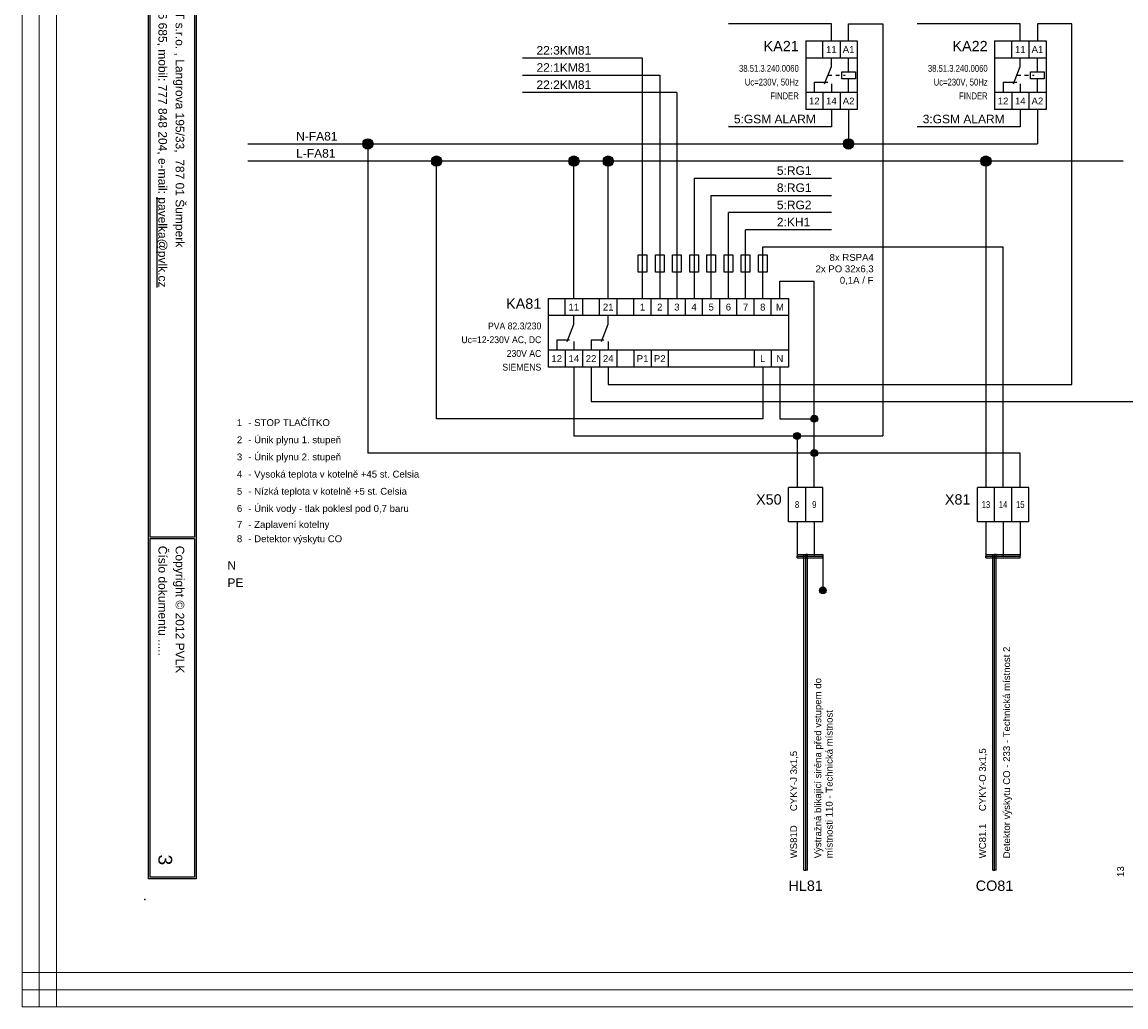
# Model space of a CAD drawing. Extents: x -9616 to -6735, y 5485 to 6008.
# Tile 6 of 15: x -8616 to -8294, y 5574 to 5860. Entities that reach past the tile are written whole.
import ezdxf
from ezdxf.enums import TextEntityAlignment as Align

# ---------------------------------------------------------------- set-up
doc = ezdxf.new("R2010")
doc.units = 0
doc.header["$MEASUREMENT"] = 0
doc.linetypes.add('DASHED', pattern=[0.564444, 0.282222, -0.282222])
doc.linetypes.add('ČERCHOVANÁ2', pattern=[11, 8, -1, 1, -1])
for name, color, linetype in [('1-KRESBA', 7, 'Continuous'), ('__Bílá', 7, 'Continuous'), ('__Rudá 010', 10, 'Continuous'), ('__Svmodrá', 4, 'Continuous'), ('__Vínová 220', 220, 'Continuous'), ('__Zelená', 3, 'Continuous'), ('__Černá 250', 7, 'Continuous')]:
    doc.layers.add(name, color=color, linetype=linetype)
doc.styles.add('Arial', font='arial.ttf')
doc.styles.add('GENERATED_STYLE_1', font='arial.ttf')

# ---------------------------------------------------------------- blocks, each defined once
blk = doc.blocks.new('BLK_Razítko_malé_pro_rozváděče')
at = {"layer": '__Bílá'}
for p, q in [((15, -405), (294, -405)), ((294, -405), (294, -419)), ((15.5, -405.5), (194.5, -405.5)), ((194.5, -405.5), (194.5, -418.5)), ((195, -405.5), (195, -418.5)), ((195, -405.5), (293.5, -405.5)), ((293.5, -405.5), (293.5, -418.5)), ((15, -419), (294, -419)), ((15.5, -418.5), (194.5, -418.5)), ((195, -418.5), (293.5, -418.5))]:
    blk.add_line(p, q, dxfattribs=at)
blk.add_point((300, -420), dxfattribs=at)
at = {"layer": '__Bílá', "style": 'Arial'}
for s, p in [('PVLK PROJECT s.r.o. , Langrova 195/33,  787 01 Šumperk', (17.5, -411)), ('Copyright © 2012 PVLK', (197, -411)), ('Telefon: 773 836 685, mobil: 777 848 204, e-mail: %%Upavelka@pvlk.cz', (17.5, -416)), ('Číslo dokumentu .....', (197, -416))]:
    blk.add_text(s, height=2.5, dxfattribs=at).set_placement(p)
at = {"layer": '__Vínová 220', "style": 'Arial'}
blk.add_attdef('ČÍSLO', text='', height=4, dxfattribs=at).set_placement((290, -416), align=Align.RIGHT)
blk = doc.blocks.new('Relé poruchové signalizace')
for p, q in [((-2.5, 10), (-2.5, -10)), ((-2.5, 10), (67.5, 10)), ((2.5, 5), (2.5, 10)), ((7.5, 10), (7.5, 5)), ((12.5, 5), (12.5, 10)), ((17.5, 10), (17.5, 5)), ((22.5, 5), (22.5, 10)), ((27.5, 5), (27.5, 10)), ((32.5, 5), (32.5, 10)), ((37.5, 5), (37.5, 10)), ((42.5, 5), (42.5, 10)), ((47.5, 5), (47.5, 10)), ((52.5, 5), (52.5, 10)), ((57.5, 5), (57.5, 10)), ((62.5, 5), (62.5, 10)), ((67.5, 10), (67.5, -10)), ((67.5, 5), (-2.5, 5)), ((5, 2.5), (5, 5)), ((15, 2.5), (15, 5)), ((3, -2.5), (5, 2.5)), ((13, -2.5), (15, 2.5)), ((0, -2), (0, -5)), ((0, -2), (3.69, -2)), ((5, -2.5), (5, -5)), ((10, -2), (10, -5)), ((10, -2), (13.69, -2)), ((15, -2.5), (15, -5)), ((67.5, -5), (-2.5, -5)), ((2.5, -5), (2.5, -10)), ((7.5, -5), (7.5, -10)), ((12.5, -5), (12.5, -10)), ((17.5, -5), (17.5, -10)), ((22.5, -5), (22.5, -10)), ((27.5, -5), (27.5, -10)), ((32.5, -5), (32.5, -10)), ((57.5, -5), (57.5, -10)), ((62.5, -5), (62.5, -10)), ((67.5, -10), (-2.5, -10))]:
    blk.add_line(p, q)
at = {"style": 'Arial'}
for s, p in [('11', (5, 6.5)), ('21', (15, 6.5)), ('1', (25, 6.5)), ('2', (30, 6.5)), ('3', (35, 6.5)), ('4', (40, 6.5)), ('5', (45, 6.5)), ('6', (50, 6.5)), ('7', (55, 6.5)), ('8', (60, 6.5)), ('M', (65, 6.5)), ('12', (0, -8.5)), ('14', (5, -8.5)), ('22', (10, -8.5)), ('24', (15, -8.5)), ('P1', (25, -8.5)), ('P2', (30, -8.5)), ('L', (60, -8.5)), ('N', (65, -8.5))]:
    blk.add_text(s, height=2, dxfattribs=at).set_placement(p, align=Align.CENTER)
blk.add_attdef('POPIS', text='', height=3, dxfattribs=at).set_placement((-4.5, 7), align=Align.RIGHT)
at = {"style": 'Arial', "width": 0.9}
for tag, p in [('TYP', (-4.5, 1)), ('CÍVKA', (-4.5, -3)), ('PROUD', (-4.5, -7)), ('DOPLŇ1', (-4.5, -11)), ('DOPLŇ2', (-4.5, -15))]:
    blk.add_attdef(tag, text='', height=2, dxfattribs=at).set_placement(p, align=Align.RIGHT)
blk = doc.blocks.new('L0001A02')
at = {"linetype": 'Continuous'}
h = blk.add_hatch(color=256, dxfattribs=at)
edge = h.paths.add_edge_path()
edge.add_arc((0, 0), 1.5, 0, 360)
blk.add_circle((0, 0), 1.5)
blk = doc.blocks.new('V0109A02')
for p, q in [((0, 0), (0, 10)), ((5, 10), (0, 10)), ((5, 0), (5, 10)), ((10, 10), (5, 10)), ((10, 0), (10, 10)), ((5, 0), (0, 0)), ((10, 0), (5, 0))]:
    blk.add_line(p, q)
at = {"style": 'Arial'}
blk.add_attdef('POPIS', text='', height=3, dxfattribs=at).set_placement((-2, 5), align=Align.RIGHT)
at = {"style": 'Arial', "width": 0.8}
for tag, p in [('S1', (2.5, 5)), ('S2', (7.5, 5))]:
    blk.add_attdef(tag, text='', height=2, dxfattribs=at).set_placement(p, align=Align.MIDDLE)
blk = doc.blocks.new('V0085A01')
h = blk.add_hatch(color=256)
edge = h.paths.add_edge_path()
edge.add_arc((0, 0), 1, 0, 360)
blk.add_circle((0, 0), 1)
blk = doc.blocks.new('V0109A03')
for p, q in [((5, 10), (0, 10)), ((0, 0), (0, 10)), ((10, 10), (5, 10)), ((5, 0), (5, 10)), ((15, 10), (10, 10)), ((10, 0), (10, 10)), ((15, 0), (15, 10)), ((5, 0), (0, 0)), ((10, 0), (5, 0)), ((15, 0), (10, 0))]:
    blk.add_line(p, q)
at = {"style": 'Arial'}
blk.add_attdef('POPIS', text='', height=3, dxfattribs=at).set_placement((-2, 5), align=Align.RIGHT)
at = {"style": 'Arial', "width": 0.8}
for tag, p in [('S1', (2.5, 5)), ('S2', (7.5, 5)), ('S3', (12.5, 5))]:
    blk.add_attdef(tag, text='', height=2, dxfattribs=at).set_placement(p, align=Align.MIDDLE)
blk = doc.blocks.new('FINDER 38.51.3.240.0060')
for p, q in [((-2.5, 10), (12.5, 10)), ((-2.5, 10), (-2.5, -10)), ((2.5, 5), (2.5, 10)), ((7.5, 10), (7.5, 5)), ((12.5, 10), (12.5, -10)), ((12.5, 5), (-2.5, 5)), ((5, 2.5), (5, 5)), ((10, 1), (10, 5)), ((3, -2.5), (5, 2.5)), ((8, 1), (12, 1)), ((8, -1), (8, 1)), ((12, 1), (12, -1)), ((0, -2), (0, -5)), ((0, -2), (4, -2)), ((5, -2.5), (5, -5)), ((12, -1), (8, -1)), ((10, -5), (10, -1)), ((12.5, -5), (-2.5, -5)), ((2.5, -5), (2.5, -10)), ((7.5, -5), (7.5, -10)), ((12.5, -10), (-2.5, -10))]:
    blk.add_line(p, q)
at = {"linetype": 'DASHED', "ltscale": 4}
blk.add_line((4, 0), (9, 0), dxfattribs=at)
at = {"style": 'Arial'}
for s, p in [('11', (5, 6.5)), ('A1', (10, 6.5)), ('12', (0, -8.5)), ('14', (5, -8.5)), ('A2', (10, -8.5))]:
    blk.add_text(s, height=2, dxfattribs=at).set_placement(p, align=Align.CENTER)
blk.add_attdef('POPIS', text='', height=3, dxfattribs=at).set_placement((-4.5, 7), align=Align.RIGHT)
at = {"style": 'Arial', "width": 0.8}
for tag, p in [('TYP', (-4.5, 1)), ('CÍVKA', (-4.5, -3)), ('PROUD', (-4.5, -7)), ('VÝKON', (-4.5, -11)), ('PATICE', (-4.5, -15)), ('RELÉ', (-4.5, -19)), ('DOPLŇ1', (-4.5, -23)), ('DOPLŇ2', (-4.5, -27))]:
    blk.add_attdef(tag, text='', height=2, dxfattribs=at).set_placement(p, align=Align.RIGHT)

msp = doc.modelspace()

# ---------------------------------------------------------------- linework, layer by layer
at = {"layer": '1-KRESBA'}
for p, q in [((-8380, 5860), (-8410, 5860)), ((-8380, 5855), (-8380, 5860)), ((-8375, 5855), (-8375, 5860)), ((-8375, 5860), (-8365, 5860)), ((-8365, 5860), (-8365, 5740)), ((-8325, 5860), (-8355, 5860)), ((-8325, 5855), (-8325, 5860)), ((-8310, 5860), (-8320, 5860)), ((-8320, 5860), (-8320, 5855)), ((-8310, 5755), (-8310, 5860)), ((-8435, 5850), (-8470, 5850)), ((-8435, 5780), (-8435, 5850)), ((-8470, 5845), (-8430, 5845)), ((-8430, 5845), (-8430, 5780)), ((-8425, 5840), (-8470, 5840)), ((-8425, 5840), (-8425, 5780)), ((-8380, 5835), (-8380, 5830)), ((-8375, 5835), (-8375, 5825)), ((-8325, 5835), (-8325, 5830)), ((-8320, 5835), (-8320, 5825)), ((-8380, 5830), (-8410, 5830)), ((-8325, 5830), (-8355, 5830)), ((-8550, 5825), (-8320, 5825)), ((-8515, 5825), (-8515, 5735)), ((-8295, 5820), (-8550, 5820)), ((-8495, 5745), (-8495, 5820)), ((-8455, 5780), (-8455, 5820)), ((-8445, 5780), (-8445, 5820)), ((-8335, 5820), (-8335, 5725)), ((-8420, 5815), (-8380, 5815)), ((-8420, 5815), (-8420, 5780)), ((-8415, 5810), (-8380, 5810)), ((-8415, 5780), (-8415, 5810)), ((-8380, 5805), (-8410, 5805)), ((-8410, 5780), (-8410, 5805)), ((-8405, 5780), (-8405, 5800)), ((-8380, 5800), (-8405, 5800)), ((-8400, 5795), (-8330, 5795)), ((-8400, 5780), (-8400, 5795)), ((-8330, 5725), (-8330, 5795)), ((-8395, 5780), (-8395, 5785)), ((-8395, 5785), (-8385, 5785)), ((-8385, 5725), (-8385, 5785)), ((-8455, 5760), (-8455, 5740)), ((-8450, 5760), (-8450, 5750)), ((-8445, 5760), (-8445, 5755)), ((-8400, 5760), (-8400, 5745)), ((-8395, 5760), (-8395, 5745)), ((-8445, 5755), (-8310, 5755)), ((-8450, 5750), (-8240, 5750)), ((-8400, 5745), (-8495, 5745)), ((-8395, 5745), (-8385, 5745)), ((-8455, 5740), (-8365, 5740)), ((-8390, 5740), (-8390, 5725)), ((-8325, 5735), (-8515, 5735)), ((-8325, 5725), (-8325, 5735)), ((-8390, 5715), (-8390, 5705)), ((-8385, 5715), (-8385, 5705)), ((-8335, 5715), (-8335, 5705)), ((-8330, 5715), (-8330, 5705)), ((-8325, 5715), (-8325, 5705)), ((-8390, 5705.5), (-8390, 5705)), ((-8390, 5705.5), (-8382.5, 5705.5)), ((-8390, 5704.5), (-8390, 5705)), ((-8390, 5705), (-8382.5, 5705)), ((-8390, 5704.5), (-8382.5, 5704.5)), ((-8388, 5613.53), (-8388, 5705.5)), ((-8388, 5705.5), (-8387.5, 5705.5)), ((-8387.5, 5613.53), (-8387.5, 5705.5)), ((-8387, 5705.5), (-8387.5, 5705.5)), ((-8387, 5613.53), (-8387, 5705.5)), ((-8382.5, 5705.5), (-8382.5, 5705)), ((-8382.5, 5704.5), (-8382.5, 5705)), ((-8382.5, 5705), (-8382.5, 5695)), ((-8335, 5705.5), (-8335, 5705)), ((-8335, 5705.5), (-8325, 5705.5)), ((-8335, 5704.5), (-8335, 5705)), ((-8335, 5705), (-8325, 5705)), ((-8335, 5704.5), (-8325, 5704.5)), ((-8333, 5613.53), (-8333, 5705.5)), ((-8333, 5705.5), (-8332.5, 5705.5)), ((-8332.5, 5613.53), (-8332.5, 5705.5)), ((-8332, 5705.5), (-8332.5, 5705.5)), ((-8332, 5613.53), (-8332, 5705.5)), ((-8325, 5705.5), (-8325, 5705)), ((-8325, 5704.5), (-8325, 5705)), ((-8388, 5613.53), (-8387.5, 5613.53)), ((-8387, 5613.53), (-8387.5, 5613.53)), ((-8333, 5613.53), (-8332.5, 5613.53)), ((-8332, 5613.53), (-8332.5, 5613.53))]:
    msp.add_line(p, q, dxfattribs=at)
for points in [[(-8436.25, 5792.71), (-8433.75, 5792.71), (-8433.75, 5787.71), (-8436.25, 5787.71)], [(-8431.25, 5792.71), (-8428.75, 5792.71), (-8428.75, 5787.71), (-8431.25, 5787.71)], [(-8426.25, 5792.71), (-8423.75, 5792.71), (-8423.75, 5787.71), (-8426.25, 5787.71)], [(-8421.25, 5792.71), (-8418.75, 5792.71), (-8418.75, 5787.71), (-8421.25, 5787.71)], [(-8416.25, 5792.71), (-8413.75, 5792.71), (-8413.75, 5787.71), (-8416.25, 5787.71)], [(-8411.25, 5792.71), (-8408.75, 5792.71), (-8408.75, 5787.71), (-8411.25, 5787.71)], [(-8406.25, 5792.71), (-8403.75, 5792.71), (-8403.75, 5787.71), (-8406.25, 5787.71)], [(-8401.25, 5792.71), (-8398.75, 5792.71), (-8398.75, 5787.71), (-8401.25, 5787.71)]]:
    msp.add_lwpolyline(points, close=True, dxfattribs=at)
at = {"layer": '__Vínová 220', "lineweight": 0}
for p, q in [((-8615.71, 5573.74), (-8615.71, 5939.82)), ((-8610.71, 5573.74), (-8610.71, 5939.82)), ((-8605.71, 5573.74), (-8605.71, 5939.82)), ((-8615.71, 5583.74), (-8615.71, 5578.74)), ((-8615.71, 5583.74), (-8119.31, 5583.74)), ((-8615.71, 5573.74), (-8615.71, 5578.74)), ((-8615.71, 5578.74), (-8119.31, 5578.74)), ((-8615.71, 5573.74), (-8610.71, 5573.74)), ((-8615.71, 5573.74), (-8119.31, 5573.74)), ((-8605.71, 5573.74), (-8610.71, 5573.74))]:
    msp.add_line(p, q, dxfattribs=at)

# ---------------------------------------------------------------- block references
at = {"color": 250, "linetype": 'Continuous'}
for p in [(-8385, 5745), (-8390, 5740), (-8385, 5735), (-8382.5, 5695)]:
    msp.add_blockref('V0085A01', p, dxfattribs=at)
at = {"layer": '1-KRESBA', "rotation": 270}
msp.add_blockref('BLK_Razítko_malé_pro_rozváděče', (-8160, 5905), dxfattribs=at).add_auto_attribs({'ČÍSLO': '3'})
at = {"layer": '1-KRESBA'}
for p in [(-8515, 5825), (-8375, 5825), (-8495, 5820), (-8455, 5820), (-8445, 5820), (-8335, 5820)]:
    msp.add_blockref('L0001A02', p, dxfattribs=at)
msp.add_blockref('Relé poruchové signalizace', (-8460, 5770), dxfattribs=at).add_auto_attribs({'POPIS': 'KA81', 'TYP': 'PVA 82.3/230', 'CÍVKA': 'Uc=12-230V AC, DC', 'PROUD': '230V AC', 'DOPLŇ1': 'SIEMENS'})
at = {"layer": '__Černá 250'}
ref = msp.add_blockref('FINDER 38.51.3.240.0060', (-8385, 5845), dxfattribs=at)
ref.add_attrib('POPIS', 'KA21', dxfattribs={"layer": '0', "height": 3, "style": 'Arial'}).set_placement((-8389.5, 5852), align=Align.RIGHT)
ref.add_attrib('TYP', '38.51.3.240.0060', dxfattribs={"layer": '0', "height": 2, "style": 'Arial', "width": 0.8}).set_placement((-8389.5, 5846), align=Align.RIGHT)
ref.add_attrib('CÍVKA', 'Uc=230V, 50Hz', dxfattribs={"layer": '0', "height": 2, "style": 'Arial', "width": 0.8}).set_placement((-8389.5, 5842), align=Align.RIGHT)
ref.add_attrib('PROUD', 'FINDER', dxfattribs={"layer": '0', "height": 2, "style": 'Arial', "width": 0.8}).set_placement((-8389.5, 5838), align=Align.RIGHT)
ref = msp.add_blockref('FINDER 38.51.3.240.0060', (-8330, 5845), dxfattribs=at)
ref.add_attrib('POPIS', 'KA22', dxfattribs={"layer": '0', "height": 3, "style": 'Arial'}).set_placement((-8334.5, 5852), align=Align.RIGHT)
ref.add_attrib('TYP', '38.51.3.240.0060', dxfattribs={"layer": '0', "height": 2, "style": 'Arial', "width": 0.8}).set_placement((-8334.5, 5846), align=Align.RIGHT)
ref.add_attrib('CÍVKA', 'Uc=230V, 50Hz', dxfattribs={"layer": '0', "height": 2, "style": 'Arial', "width": 0.8}).set_placement((-8334.5, 5842), align=Align.RIGHT)
ref.add_attrib('PROUD', 'FINDER', dxfattribs={"layer": '0', "height": 2, "style": 'Arial', "width": 0.8}).set_placement((-8334.5, 5838), align=Align.RIGHT)
for name, p, values in [('V0109A02', (-8392.5, 5715), {'POPIS': 'X50', 'S1': '8', 'S2': '9'}), ('V0109A03', (-8337.5, 5715), {'POPIS': 'X81', 'S1': '13', 'S2': '14', 'S3': '15'})]:
    msp.add_blockref(name, p, dxfattribs=at).add_auto_attribs(values)

# ---------------------------------------------------------------- texts
at = {"layer": '1-KRESBA', "style": 'Arial'}
for s, p in [('22:3KM81', (-8465.89, 5851)), ('22:1KM81', (-8465.89, 5846)), ('22:2KM81', (-8465.89, 5841)), ('5:GSM ALARM', (-8408.41, 5831)), ('3:GSM ALARM', (-8353.41, 5831)), ('N-FA81', (-8535.89, 5826)), ('L-FA81', (-8535.89, 5821)), ('5:RG1', (-8395.89, 5816)), ('8:RG1', (-8395.89, 5811)), ('5:RG2', (-8395.89, 5806)), ('2:KH1', (-8395.89, 5801))]:
    msp.add_text(s, height=2.5, dxfattribs=at).set_placement(p)
at = {"layer": '1-KRESBA', "color": 250, "linetype": 'Continuous', "style": 'Arial'}
msp.add_text('13', height=2, rotation=90, dxfattribs=at).set_placement((-8294.8, 5611.58))
at = {"layer": '1-KRESBA', "insert": (-8390.13, 5792.97), "char_height": 2, "width": 22.2282, "attachment_point": 1, "style": 'Arial'}
msp.add_mtext('\\pi9.587;8x RSPA4\\P\\pi5.5079;{\\C250;\\c1514015;2x PO 32x6,3\\P\\pi9.4683;    0,1A / F}', dxfattribs=at)
at = {"layer": '__Rudá 010', "style": 'Arial'}
for s, p in [('- STOP TLAČÍTKO', (-8549.82, 5742.86)), ('1', (-8553.15, 5742.86)), ('2', (-8553.15, 5737.86)), ('- Únik plynu 1. stupeň', (-8549.82, 5737.86)), ('- Únik plynu 2. stupeň', (-8549.82, 5732.86)), ('3', (-8553.15, 5732.86)), ('4', (-8553.15, 5727.86)), ('- Vysoká teplota v kotelně +45 st. Celsia', (-8549.82, 5727.86)), ('5', (-8553.15, 5722.86)), ('- Nízká teplota v kotelně +5 st. Celsia', (-8549.82, 5722.86)), ('6', (-8553.15, 5717.86)), ('- Únik vody - tlak poklesl pod 0,7 baru', (-8549.82, 5717.86)), ('7', (-8553.15, 5713.21)), ('- Zaplavení kotelny', (-8549.82, 5713.21)), ('8', (-8553.15, 5709.04)), ('- Detektor výskytu CO', (-8549.82, 5709.04))]:
    msp.add_text(s, height=2, dxfattribs=at).set_placement(p)
for s, p in [('CYKY-J 3x1,5', (-8390, 5630.74)), ('CYKY-O 3x1,5', (-8335, 5630.74)), ('WC81.1', (-8335, 5617)), ('WS81D', (-8390, 5617))]:
    msp.add_text(s, height=2, rotation=90, dxfattribs=at).set_placement(p)
at = {"layer": '__Rudá 010', "style": 'GENERATED_STYLE_1'}
for s, p in [('HL81', (-8387.5, 5607.53)), ('CO81', (-8332.5, 5607.53))]:
    msp.add_text(s, height=3, dxfattribs=at).set_placement(p, align=Align.CENTER)
at = {"layer": '__Rudá 010', "char_height": 2, "width": 62.8406, "attachment_point": 1, "rotation": 90, "style": 'Arial'}
for s, insert in [('Detektor výskytu CO - 233 - Technická místnost 2', (-8329.97, 5617)), ('Výstražná blikající siréna před vstupem do místnosti 110 - Technická místnost', (-8384.97, 5617))]:
    msp.add_mtext(s, dxfattribs=dict(at, insert=insert))
at = {"layer": '__Svmodrá', "linetype": 'ČERCHOVANÁ2', "style": 'Arial'}
msp.add_text('N', height=2.5, dxfattribs=at).set_placement((-8555.89, 5701))
at = {"layer": '__Zelená', "linetype": 'Continuous', "style": 'Arial'}
msp.add_text('PE', height=2.5, dxfattribs=at).set_placement((-8555.89, 5696))

doc.saveas('drawing.dxf')
